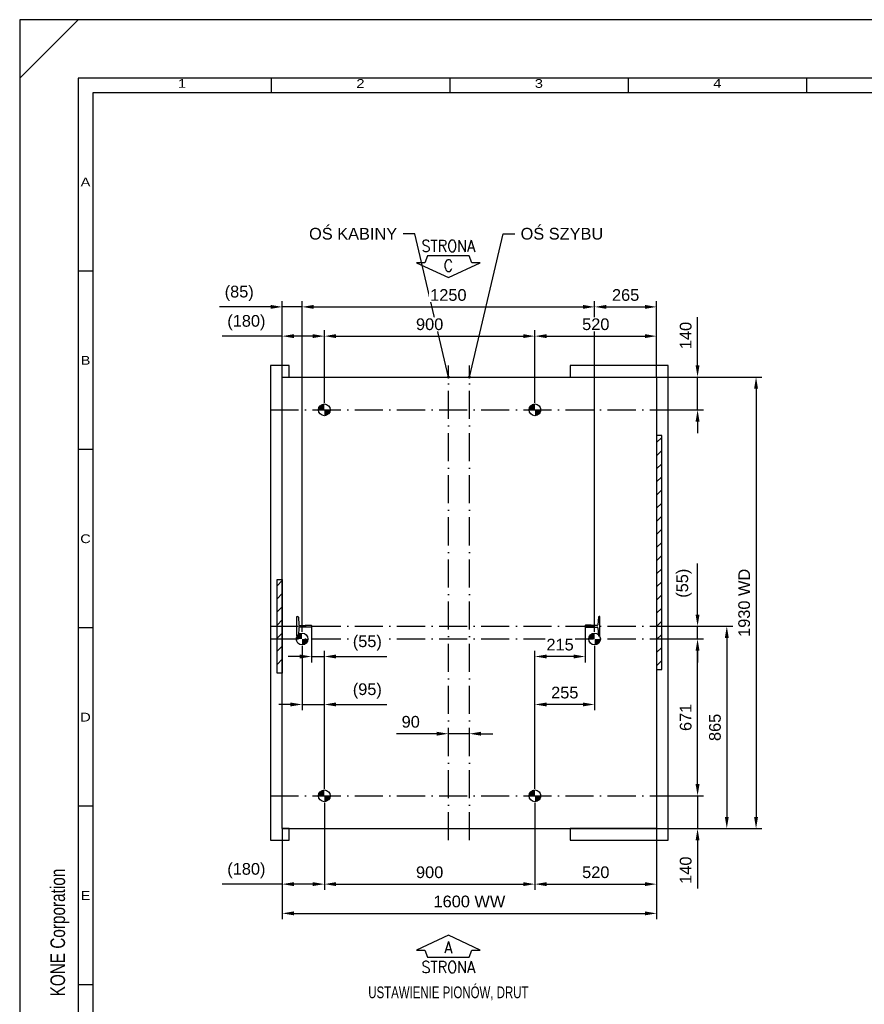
# Model space of a CAD drawing. Header units: millimetres. Extents: x 0 to 16885, y 0 to 7425.
# Tile 2 of 7: x 0 to 3609, y 3216 to 7425. Entities that reach past the tile are written whole.
import ezdxf
from ezdxf.enums import TextEntityAlignment as Align

# ---------------------------------------------------------------- set-up
doc = ezdxf.new("R2010")
doc.units = ezdxf.units.MM
doc.header["$LTSCALE"] = 10
doc.header["$PDSIZE"] = -3
doc.linetypes.add('ACAD_ISO10W100', pattern=[18, 12, -3, 0, -3])
for name, color, linetype in [('CONT_25', 1, 'Continuous'), ('CONT_35', 2, 'Continuous'), ('CONT_50', 5, 'Continuous'), ('CONT_70', 4, 'Continuous'), ('DASHD_25', 1, 'ACAD_ISO10W100'), ('DIM_35', 7, 'Continuous'), ('Guiderails', 30, 'Continuous'), ('HATCH_35', 2, 'Continuous'), ('SHEET', 1, 'Continuous'), ('TEXT_35', 2, 'Continuous')]:
    doc.layers.add(name, color=color, linetype=linetype)
doc.styles.add('Arial', font='arial.ttf')
doc.styles.add('ROMANS', font='romans.shx', dxfattribs={"width": 0.9})
doc.styles.get("Standard").update_dxf_attribs({"font": 'arial.ttf'})
doc.styles.add('Text0.7_Arial', font='arial.ttf', dxfattribs={"width": 0.7})
doc.dimstyles.new('KONE_mm', dxfattribs={"dimscale": 25, "dimtxt": 2, "dimasz": 2, "dimexe": 1, "dimexo": 0, "dimgap": 1, "dimtad": 1, "dimdec": 0, "dimrnd": 0.01, "dimzin": 0, "dimdsep": 46, "dimtxsty": 'Arial', "dimsah": 1, "dimcen": 0, "dimclrd": 256, "dimclre": 256, "dimclrt": 256, "dimadec": 1, "dimazin": 2, "dimtfac": 1, "dimtdec": 0, "dimtmove": 0, "dimatfit": 3, "dimfxl": 1, "dimtolj": 1, "dimtzin": 0, "dimarcsym": 0})

# ---------------------------------------------------------------- blocks, each defined once
blk = doc.blocks.new('Border')
at = {"layer": 'CONT_50', "linetype": 'Continuous'}
blk.add_lwpolyline([(410, 10), (410, 287), (10, 287), (10, 10)], close=True, dxfattribs=at)
at = {"layer": 'SHEET', "linetype": 'Continuous'}
for p, q in [((0, 287), (10, 297)), ((43, 287), (43, 284.5)), ((73.5, 287), (73.5, 284.5)), ((104, 287), (104, 284.5)), ((134.5, 287), (134.5, 284.5)), ((410, 284.5), (12.5, 284.5)), ((12.5, 284.5), (12.5, 10)), ((12.5, 254), (10, 254)), ((12.5, 223.5), (10, 223.5)), ((12.5, 193), (10, 193)), ((12.5, 162.5), (10, 162.5)), ((12.5, 132), (10, 132))]:
    blk.add_line(p, q, dxfattribs=at)
blk.add_lwpolyline([(420, 0), (420, 297), (0, 297), (0, 0)], close=True, dxfattribs=at)
at = {"layer": 'SHEET', "width": 1.190476}
for s, p in [('1', (27.75, 286.1)), ('2', (58.25, 286.1)), ('3', (88.75, 286.1)), ('4', (119.25, 286.1)), ('A', (11.25, 269.25)), ('B', (11.25, 238.75)), ('C', (11.25, 208.25)), ('D', (11.25, 177.75)), ('E', (11.25, 147.25))]:
    blk.add_text(s, height=1.5, dxfattribs=at).set_placement(p, align=Align.MIDDLE)
blk = doc.blocks.new('*U748')
at = {"layer": 'Guiderails'}
for p, q in [((-647, 41.2), (-644, 41.2)), ((-647, -41.2), (-647, 41.2)), ((-641, 38.4), (-639, 6.3)), ((-636, 3.5), (-611.4, 3.5)), ((-611.4, 3.5), (-610.4, 4.5)), ((-610.4, 4.5), (-586, 4.5)), ((-586, 4.5), (-585, 3.5)), ((-585, 3.5), (-585, -3.5)), ((586, 4.5), (585, 3.5)), ((585, 3.5), (585, -3.5)), ((610.4, 4.5), (586, 4.5)), ((611.4, 3.5), (610.4, 4.5)), ((636, 3.5), (611.4, 3.5)), ((641, 38.4), (639, 6.3)), ((647, 41.2), (644, 41.2)), ((647, -41.2), (647, 41.2)), ((-644, -41.2), (-647, -41.2)), ((-639, -6.3), (-641, -38.4)), ((-611.4, -3.5), (-636, -3.5)), ((-610.4, -4.5), (-611.4, -3.5)), ((-586, -4.5), (-610.4, -4.5)), ((-585, -3.5), (-586, -4.5)), ((585, -3.5), (586, -4.5)), ((586, -4.5), (610.4, -4.5)), ((610.4, -4.5), (611.4, -3.5)), ((611.4, -3.5), (636, -3.5)), ((639, -6.3), (641, -38.4)), ((644, -41.2), (647, -41.2))]:
    blk.add_line(p, q, dxfattribs=at)
for centre, start, end in [((-644, 38.2), 3.5627, 90), ((-636, 6.5), 183.5627, 270), ((636, 6.5), 270, 356.4373), ((644, 38.2), 90, 176.4373), ((-644, -38.2), 270, 356.4373), ((-636, -6.5), 90, 176.4373), ((636, -6.5), 3.5627, 90), ((644, -38.2), 183.5627, 270)]:
    blk.add_arc(centre, 3, start, end, dxfattribs=at)
blk = doc.blocks.new('CheckDot')
at = {"layer": 'CONT_25'}
h = blk.add_hatch(color=256, dxfattribs=at)
edge = h.paths.add_edge_path()
edge.add_arc((0, 0), 1, -90, 0, ccw=False)
edge.add_line((0, -1), (0, 0))
edge.add_line((0, 0), (-1, 0))
edge.add_arc((0, 0), 1, 90, 180, ccw=False)
edge.add_line((0, 1), (0, 0))
edge.add_line((0, 0), (1, 0))
blk.add_circle((0, 0), 1, dxfattribs=at)
blk = doc.blocks.new('SH_Walls0')
at = {"layer": 'HATCH_35'}
h = blk.add_hatch(dxfattribs=at)
h.set_pattern_fill('ANSI31', color=256, scale=12.5)
h.set_pattern_definition([(45, (0, -865), (-28.0633, 28.0633), [])])
h.paths.add_polyline_path([(-710, -200), (-732, -200), (-732, 200), (-710, 200)])
h.paths.add_polyline_path([(890, -185), (912, -185), (912, 815), (890, 815)])
at = {"layer": 'CONT_70'}
for p, q in [((-710, 1065), (890, 1065)), ((-680, 1065), (520, 1065)), ((-710, -865), (890, -865)), ((-680, -865), (520, -865))]:
    blk.add_line(p, q, dxfattribs=at)
for points in [[(-760, -915), (-680, -915), (-680, -865), (-710, -865), (-710, 1065), (-710, 1065), (-710, 1065), (-680, 1065), (-680, 1115)], [(-680, 1115), (-760, 1115), (-760, -915)], [(520, 1115), (520, 1065), (890, 1065), (890, 1065), (890, 1065), (890, -865), (520, -865), (520, -915), (890, -915), (940, -915), (940, 1115), (520, 1115)]]:
    blk.add_lwpolyline(points, dxfattribs=at)
for points in [[(890, -185), (912, -185), (912, 815), (890, 815)], [(-710, -200), (-732, -200), (-732, 200), (-710, 200)]]:
    blk.add_lwpolyline(points, close=True, dxfattribs=at)
at = {"layer": 'DASHD_25'}
for p, q in [((0, -915), (0, 1115)), ((90, -915), (90, 1115)), ((-760, 0), (940, 0))]:
    blk.add_line(p, q, dxfattribs=at)
blk = doc.blocks.new('SideC_Arrow_A3')
at = {"layer": 'CONT_25'}
blk.add_lwpolyline([(5.43, 2.55), (4.02, 2.55), (3.57, 3.71), (-3.57, 3.71), (-4.02, 2.55), (-5.43, 2.55), (0, 0)], close=True, dxfattribs=at)
at = {"layer": 'CONT_35', "style": 'ROMANS', "width": 0.9}
for tag, p in [('?', (0, 5.43)), ('#', (0, 2.07))]:
    blk.add_attdef(tag, text='', height=2, dxfattribs=at).set_placement(p, align=Align.MIDDLE)
blk = doc.blocks.new('SideA_Arrow_A3')
at = {"layer": 'CONT_25'}
blk.add_lwpolyline([(-5.43, -2.55), (-4.02, -2.55), (-3.57, -3.71), (3.57, -3.71), (4.02, -2.55), (5.43, -2.55), (0, 0)], close=True, dxfattribs=at)
at = {"layer": 'CONT_35', "style": 'ROMANS', "width": 0.9}
for tag, p in [('#', (0, -2.07)), ('?', (0, -5.43))]:
    blk.add_attdef(tag, text='', height=2, dxfattribs=at).set_placement(p, align=Align.MIDDLE)
blk = doc.blocks.new('*D876')
at = {"layer": 'Defpoints', "color": 0, "transparency": 16777216}
for p in [(1831.9, 4372.8), (1831.9, 4372.8), (1921.9, 4372.8)]:
    blk.add_point(p, dxfattribs=at)
at = {"layer": 'DIM_35', "lineweight": -2, "transparency": 16777216}
for p, q in [((1831.9, 4372.8), (1831.9, 4397.8)), ((1921.9, 4372.8), (1921.9, 4397.8)), ((1781.9, 4372.8), (1610.4, 4372.8)), ((1921.9, 4372.8), (1831.9, 4372.8)), ((1971.9, 4372.8), (2021.9, 4372.8))]:
    blk.add_line(p, q, dxfattribs=at)
at = {"layer": 'DIM_35', "transparency": 16777216}
for points in [[(1781.9, 4381.2), (1781.9, 4364.5), (1831.9, 4372.8)], [(1971.9, 4381.2), (1971.9, 4364.5), (1921.9, 4372.8)]]:
    blk.add_solid(points, dxfattribs=at)
at = {"layer": 'DIM_35', "transparency": 16777216, "insert": (1671.1, 4423.4), "char_height": 50, "attachment_point": 5, "style": 'Arial', "bg_fill": 3, "box_fill_scale": 1.1, "bg_fill_color": 256, "bg_fill_true_color": 13158600, "bg_fill_transparency": 0}
blk.add_mtext('\\A1;90', dxfattribs=at)
blk = doc.blocks.new('_DotSmall')
at = {"color": 0, "linetype": 'ByBlock', "const_width": 0.5}
blk.add_lwpolyline([(-0.0625, 0, 1), (0.0625, 0, 1)], format="xyb", close=True, dxfattribs=at)
blk = doc.blocks.new('*D877')
at = {"layer": 'Defpoints', "color": 0, "transparency": 16777216}
for p in [(2456.9, 4747.8), (2201.9, 4497.8), (2201.9, 4137.3)]:
    blk.add_point(p, dxfattribs=at)
at = {"layer": 'DIM_35', "lineweight": -2, "transparency": 16777216}
for p, q in [((2456.9, 4747.8), (2456.9, 4472.8)), ((2201.9, 4137.3), (2201.9, 4522.8)), ((2406.9, 4497.8), (2251.9, 4497.8))]:
    blk.add_line(p, q, dxfattribs=at)
at = {"layer": 'DIM_35', "transparency": 16777216}
for points in [[(2251.9, 4506.2), (2251.9, 4489.5), (2201.9, 4497.8)], [(2406.9, 4506.2), (2406.9, 4489.5), (2456.9, 4497.8)]]:
    blk.add_solid(points, dxfattribs=at)
at = {"layer": 'DIM_35', "transparency": 16777216, "insert": (2329.4, 4548.4), "char_height": 50, "attachment_point": 5, "style": 'Arial', "bg_fill": 3, "box_fill_scale": 1.1, "bg_fill_color": 256, "bg_fill_true_color": 13158600, "bg_fill_transparency": 0}
blk.add_mtext('\\A1;255', dxfattribs=at)
blk = doc.blocks.new('*D878')
at = {"layer": 'Defpoints', "color": 0, "transparency": 16777216}
for p in [(1206.9, 4747.8), (1301.9, 4497.8), (1301.9, 4137.3)]:
    blk.add_point(p, dxfattribs=at)
at = {"layer": 'DIM_35', "lineweight": -2, "transparency": 16777216}
for p, q in [((1206.9, 4747.8), (1206.9, 4472.8)), ((1301.9, 4137.3), (1301.9, 4522.8)), ((1156.9, 4497.8), (1106.9, 4497.8)), ((1206.9, 4497.8), (1301.9, 4497.8)), ((1351.9, 4497.8), (1569.3, 4497.8))]:
    blk.add_line(p, q, dxfattribs=at)
at = {"layer": 'DIM_35', "transparency": 16777216}
for points in [[(1156.9, 4506.2), (1156.9, 4489.5), (1206.9, 4497.8)], [(1351.9, 4506.2), (1351.9, 4489.5), (1301.9, 4497.8)]]:
    blk.add_solid(points, dxfattribs=at)
at = {"layer": 'DIM_35', "transparency": 16777216, "insert": (1485.6, 4555.6), "char_height": 50, "attachment_point": 5, "style": 'Arial', "bg_fill": 3, "box_fill_scale": 1.1, "bg_fill_color": 256, "bg_fill_true_color": 13158600, "bg_fill_transparency": 0}
blk.add_mtext('\\A1;(95)', dxfattribs=at)
blk = doc.blocks.new('*D879')
at = {"layer": 'Defpoints', "color": 0, "transparency": 16777216}
for p in [(2416.9, 4827.8), (2201.9, 4702.8), (2201.9, 4137.3)]:
    blk.add_point(p, dxfattribs=at)
at = {"layer": 'DIM_35', "lineweight": -2, "transparency": 16777216}
for p, q in [((2416.9, 4827.8), (2416.9, 4677.8)), ((2201.9, 4137.3), (2201.9, 4727.8)), ((2366.9, 4702.8), (2251.9, 4702.8))]:
    blk.add_line(p, q, dxfattribs=at)
at = {"layer": 'DIM_35', "transparency": 16777216}
for points in [[(2251.9, 4711.2), (2251.9, 4694.5), (2201.9, 4702.8)], [(2366.9, 4711.2), (2366.9, 4694.5), (2416.9, 4702.8)]]:
    blk.add_solid(points, dxfattribs=at)
at = {"layer": 'DIM_35', "transparency": 16777216, "insert": (2309.4, 4753.4), "char_height": 50, "attachment_point": 5, "style": 'Arial', "bg_fill": 3, "box_fill_scale": 1.1, "bg_fill_color": 256, "bg_fill_true_color": 13158600, "bg_fill_transparency": 0}
blk.add_mtext('\\A1;215', dxfattribs=at)
blk = doc.blocks.new('*D880')
at = {"layer": 'Defpoints', "color": 0, "transparency": 16777216}
for p in [(1246.9, 4827.8), (1301.9, 4702.8), (1301.9, 4137.3)]:
    blk.add_point(p, dxfattribs=at)
at = {"layer": 'DIM_35', "lineweight": -2, "transparency": 16777216}
for p, q in [((1246.9, 4827.8), (1246.9, 4677.8)), ((1301.9, 4137.3), (1301.9, 4727.8)), ((1196.9, 4702.8), (1146.9, 4702.8)), ((1246.9, 4702.8), (1301.9, 4702.8)), ((1351.9, 4702.8), (1569.3, 4702.8))]:
    blk.add_line(p, q, dxfattribs=at)
at = {"layer": 'DIM_35', "transparency": 16777216}
for points in [[(1196.9, 4711.2), (1196.9, 4694.5), (1246.9, 4702.8)], [(1351.9, 4711.2), (1351.9, 4694.5), (1301.9, 4702.8)]]:
    blk.add_solid(points, dxfattribs=at)
at = {"layer": 'DIM_35', "transparency": 16777216, "insert": (1485.6, 4760.6), "char_height": 50, "attachment_point": 5, "style": 'Arial', "bg_fill": 3, "box_fill_scale": 1.1, "bg_fill_color": 256, "bg_fill_true_color": 13158600, "bg_fill_transparency": 0}
blk.add_mtext('\\A1;(55)', dxfattribs=at)
blk = doc.blocks.new('*D881')
at = {"layer": 'Defpoints', "color": 0, "transparency": 16777216}
for p in [(2721.9, 5897.3), (2721.9, 3967.3), (3146.9, 3967.3)]:
    blk.add_point(p, dxfattribs=at)
at = {"layer": 'DIM_35', "lineweight": -2, "transparency": 16777216}
for p, q in [((2721.9, 5897.3), (3171.9, 5897.3)), ((3146.9, 5847.3), (3146.9, 4017.3)), ((2721.9, 3967.3), (3171.9, 3967.3))]:
    blk.add_line(p, q, dxfattribs=at)
at = {"layer": 'DIM_35', "transparency": 16777216}
for points in [[(3138.5, 5847.3), (3155.2, 5847.3), (3146.9, 5897.3)], [(3138.5, 4017.3), (3155.2, 4017.3), (3146.9, 3967.3)]]:
    blk.add_solid(points, dxfattribs=at)
at = {"layer": 'DIM_35', "transparency": 16777216, "insert": (3096.3, 4932.3), "char_height": 50, "attachment_point": 5, "rotation": 90, "style": 'Arial', "bg_fill": 3, "box_fill_scale": 1.1, "bg_fill_color": 256, "bg_fill_true_color": 13158600, "bg_fill_transparency": 0}
blk.add_mtext('\\A1;1930 WD', dxfattribs=at)
blk = doc.blocks.new('*D882')
at = {"layer": 'Defpoints', "color": 0, "transparency": 16777216}
for p in [(2771.9, 4832.3), (2721.9, 3967.3), (3021.9, 3967.3)]:
    blk.add_point(p, dxfattribs=at)
at = {"layer": 'DIM_35', "lineweight": -2, "transparency": 16777216}
for p, q in [((2771.9, 4832.3), (3046.9, 4832.3)), ((3021.9, 4782.3), (3021.9, 4017.3)), ((2721.9, 3967.3), (3046.9, 3967.3))]:
    blk.add_line(p, q, dxfattribs=at)
at = {"layer": 'DIM_35', "transparency": 16777216}
for points in [[(3013.5, 4782.3), (3030.2, 4782.3), (3021.9, 4832.3)], [(3013.5, 4017.3), (3030.2, 4017.3), (3021.9, 3967.3)]]:
    blk.add_solid(points, dxfattribs=at)
at = {"layer": 'DIM_35', "transparency": 16777216, "insert": (2971.3, 4399.8), "char_height": 50, "attachment_point": 5, "rotation": 90, "style": 'Arial', "bg_fill": 3, "box_fill_scale": 1.1, "bg_fill_color": 256, "bg_fill_true_color": 13158600, "bg_fill_transparency": 0}
blk.add_mtext('\\A1;865', dxfattribs=at)
blk = doc.blocks.new('*D883')
at = {"layer": 'Defpoints', "color": 0, "transparency": 16777216}
for p in [(2771.9, 4832.3), (2896.9, 4832.3), (2771.9, 4777.8)]:
    blk.add_point(p, dxfattribs=at)
at = {"layer": 'DIM_35', "lineweight": -2, "transparency": 16777216}
for p, q in [((2896.9, 4882.3), (2896.9, 5099.8)), ((2771.9, 4832.3), (2921.9, 4832.3)), ((2896.9, 4777.8), (2896.9, 4832.3)), ((2771.9, 4777.8), (2921.9, 4777.8)), ((2896.9, 4727.8), (2896.9, 4677.8))]:
    blk.add_line(p, q, dxfattribs=at)
at = {"layer": 'DIM_35', "transparency": 16777216}
for points in [[(2888.5, 4882.3), (2905.2, 4882.3), (2896.9, 4832.3)], [(2888.5, 4727.8), (2905.2, 4727.8), (2896.9, 4777.8)]]:
    blk.add_solid(points, dxfattribs=at)
at = {"layer": 'DIM_35', "transparency": 16777216, "insert": (2839.1, 5016.1), "char_height": 50, "attachment_point": 5, "rotation": 90, "style": 'Arial', "bg_fill": 3, "box_fill_scale": 1.1, "bg_fill_color": 256, "bg_fill_true_color": 13158600, "bg_fill_transparency": 0}
blk.add_mtext('\\A1;(55)', dxfattribs=at)
blk = doc.blocks.new('*D884')
at = {"layer": 'Defpoints', "color": 0, "transparency": 16777216}
for p in [(2771.9, 4777.8), (2896.9, 4777.8), (2771.9, 4107.3)]:
    blk.add_point(p, dxfattribs=at)
at = {"layer": 'DIM_35', "lineweight": -2, "transparency": 16777216}
for p, q in [((2771.9, 4777.8), (2921.9, 4777.8)), ((2896.9, 4157.3), (2896.9, 4727.8)), ((2771.9, 4107.3), (2921.9, 4107.3))]:
    blk.add_line(p, q, dxfattribs=at)
at = {"layer": 'DIM_35', "transparency": 16777216}
for points in [[(2888.5, 4727.8), (2905.2, 4727.8), (2896.9, 4777.8)], [(2888.5, 4157.3), (2905.2, 4157.3), (2896.9, 4107.3)]]:
    blk.add_solid(points, dxfattribs=at)
at = {"layer": 'DIM_35', "transparency": 16777216, "insert": (2846.3, 4442.6), "char_height": 50, "attachment_point": 5, "rotation": 90, "style": 'Arial', "bg_fill": 3, "box_fill_scale": 1.1, "bg_fill_color": 256, "bg_fill_true_color": 13158600, "bg_fill_transparency": 0}
blk.add_mtext('\\A1;671', dxfattribs=at)
blk = doc.blocks.new('*D885')
at = {"layer": 'Defpoints', "color": 0, "transparency": 16777216}
for p in [(2721.9, 5897.3), (2896.9, 5897.3), (2771.9, 5757.3)]:
    blk.add_point(p, dxfattribs=at)
at = {"layer": 'DIM_35', "lineweight": -2, "transparency": 16777216}
for p, q in [((2896.9, 5947.3), (2896.9, 6152.9)), ((2721.9, 5897.3), (2921.9, 5897.3)), ((2896.9, 5757.3), (2896.9, 5897.3)), ((2771.9, 5757.3), (2921.9, 5757.3)), ((2896.9, 5707.3), (2896.9, 5657.3))]:
    blk.add_line(p, q, dxfattribs=at)
at = {"layer": 'DIM_35', "transparency": 16777216}
for points in [[(2888.5, 5947.3), (2905.2, 5947.3), (2896.9, 5897.3)], [(2888.5, 5707.3), (2905.2, 5707.3), (2896.9, 5757.3)]]:
    blk.add_solid(points, dxfattribs=at)
at = {"layer": 'DIM_35', "transparency": 16777216, "insert": (2846.3, 6075.1), "char_height": 50, "attachment_point": 5, "rotation": 90, "style": 'Arial', "bg_fill": 3, "box_fill_scale": 1.1, "bg_fill_color": 256, "bg_fill_true_color": 13158600, "bg_fill_transparency": 0}
blk.add_mtext('\\A1;140', dxfattribs=at)
blk = doc.blocks.new('*D886')
at = {"layer": 'Defpoints', "color": 0, "transparency": 16777216}
for p in [(2771.9, 4107.3), (2721.9, 3967.3), (2896.9, 3967.3)]:
    blk.add_point(p, dxfattribs=at)
at = {"layer": 'DIM_35', "lineweight": -2, "transparency": 16777216}
for p, q in [((2896.9, 4157.3), (2896.9, 4207.3)), ((2771.9, 4107.3), (2921.9, 4107.3)), ((2896.9, 4107.3), (2896.9, 3967.3)), ((2721.9, 3967.3), (2921.9, 3967.3)), ((2896.9, 3917.3), (2896.9, 3711.7))]:
    blk.add_line(p, q, dxfattribs=at)
at = {"layer": 'DIM_35', "transparency": 16777216}
for points in [[(2888.5, 4157.3), (2905.2, 4157.3), (2896.9, 4107.3)], [(2888.5, 3917.3), (2905.2, 3917.3), (2896.9, 3967.3)]]:
    blk.add_solid(points, dxfattribs=at)
at = {"layer": 'DIM_35', "transparency": 16777216, "insert": (2846.3, 3789.5), "char_height": 50, "attachment_point": 5, "rotation": 90, "style": 'Arial', "bg_fill": 3, "box_fill_scale": 1.1, "bg_fill_color": 256, "bg_fill_true_color": 13158600, "bg_fill_transparency": 0}
blk.add_mtext('\\A1;140', dxfattribs=at)
blk = doc.blocks.new('*D887')
at = {"layer": 'Defpoints', "color": 0, "transparency": 16777216}
for p in [(1121.9, 3967.3), (2721.9, 3967.3), (2721.9, 3604.8)]:
    blk.add_point(p, dxfattribs=at)
at = {"layer": 'DIM_35', "lineweight": -2, "transparency": 16777216}
for p, q in [((1121.9, 3967.3), (1121.9, 3579.8)), ((2721.9, 3967.3), (2721.9, 3579.8)), ((1171.9, 3604.8), (2671.9, 3604.8))]:
    blk.add_line(p, q, dxfattribs=at)
at = {"layer": 'DIM_35', "transparency": 16777216}
for points in [[(1171.9, 3613.2), (1171.9, 3596.5), (1121.9, 3604.8)], [(2671.9, 3613.2), (2671.9, 3596.5), (2721.9, 3604.8)]]:
    blk.add_solid(points, dxfattribs=at)
at = {"layer": 'DIM_35', "transparency": 16777216, "insert": (1921.9, 3655.4), "char_height": 50, "attachment_point": 5, "style": 'Arial', "bg_fill": 3, "box_fill_scale": 1.1, "bg_fill_color": 256, "bg_fill_true_color": 13158600, "bg_fill_transparency": 0}
blk.add_mtext('\\A1;1600 WW', dxfattribs=at)
blk = doc.blocks.new('*D888')
at = {"layer": 'Defpoints', "color": 0, "transparency": 16777216}
for p in [(2201.9, 4077.3), (2721.9, 3967.3), (2721.9, 3729.8)]:
    blk.add_point(p, dxfattribs=at)
at = {"layer": 'DIM_35', "lineweight": -2, "transparency": 16777216}
for p, q in [((2201.9, 4077.3), (2201.9, 3704.8)), ((2721.9, 3967.3), (2721.9, 3704.8)), ((2251.9, 3729.8), (2671.9, 3729.8))]:
    blk.add_line(p, q, dxfattribs=at)
at = {"layer": 'DIM_35', "transparency": 16777216}
for points in [[(2251.9, 3738.2), (2251.9, 3721.5), (2201.9, 3729.8)], [(2671.9, 3738.2), (2671.9, 3721.5), (2721.9, 3729.8)]]:
    blk.add_solid(points, dxfattribs=at)
at = {"layer": 'DIM_35', "transparency": 16777216, "insert": (2461.9, 3780.4), "char_height": 50, "attachment_point": 5, "style": 'Arial', "bg_fill": 3, "box_fill_scale": 1.1, "bg_fill_color": 256, "bg_fill_true_color": 13158600, "bg_fill_transparency": 0}
blk.add_mtext('\\A1;520', dxfattribs=at)
blk = doc.blocks.new('*D889')
at = {"layer": 'Defpoints', "color": 0, "transparency": 16777216}
for p in [(1301.9, 4077.3), (2201.9, 4077.3), (2201.9, 3729.8)]:
    blk.add_point(p, dxfattribs=at)
at = {"layer": 'DIM_35', "lineweight": -2, "transparency": 16777216}
for p, q in [((1301.9, 4077.3), (1301.9, 3704.8)), ((2201.9, 4077.3), (2201.9, 3704.8)), ((1351.9, 3729.8), (2151.9, 3729.8))]:
    blk.add_line(p, q, dxfattribs=at)
at = {"layer": 'DIM_35', "transparency": 16777216}
for points in [[(1351.9, 3738.2), (1351.9, 3721.5), (1301.9, 3729.8)], [(2151.9, 3738.2), (2151.9, 3721.5), (2201.9, 3729.8)]]:
    blk.add_solid(points, dxfattribs=at)
at = {"layer": 'DIM_35', "transparency": 16777216, "insert": (1751.9, 3780.4), "char_height": 50, "attachment_point": 5, "style": 'Arial', "bg_fill": 3, "box_fill_scale": 1.1, "bg_fill_color": 256, "bg_fill_true_color": 13158600, "bg_fill_transparency": 0}
blk.add_mtext('\\A1;900', dxfattribs=at)
blk = doc.blocks.new('*D890')
at = {"layer": 'Defpoints', "color": 0, "transparency": 16777216}
for p in [(1301.9, 4077.3), (1121.9, 3967.3), (1121.9, 3729.8)]:
    blk.add_point(p, dxfattribs=at)
at = {"layer": 'DIM_35', "lineweight": -2, "transparency": 16777216}
for p, q in [((1301.9, 4077.3), (1301.9, 3704.8)), ((1121.9, 3967.3), (1121.9, 3704.8)), ((1121.9, 3729.8), (865.6, 3729.8)), ((1251.9, 3729.8), (1171.9, 3729.8))]:
    blk.add_line(p, q, dxfattribs=at)
at = {"layer": 'DIM_35', "transparency": 16777216}
for points in [[(1171.9, 3738.2), (1171.9, 3721.5), (1121.9, 3729.8)], [(1251.9, 3738.2), (1251.9, 3721.5), (1301.9, 3729.8)]]:
    blk.add_solid(points, dxfattribs=at)
at = {"layer": 'DIM_35', "transparency": 16777216, "insert": (968.7, 3787.6), "char_height": 50, "attachment_point": 5, "style": 'Arial', "bg_fill": 3, "box_fill_scale": 1.1, "bg_fill_color": 256, "bg_fill_true_color": 13158600, "bg_fill_transparency": 0}
blk.add_mtext('\\A1;(180)', dxfattribs=at)
blk = doc.blocks.new('*D891')
at = {"layer": 'Defpoints', "color": 0, "transparency": 16777216}
for p in [(2721.9, 6197.3), (2721.9, 5897.3), (2456.9, 4807.8)]:
    blk.add_point(p, dxfattribs=at)
at = {"layer": 'DIM_35', "lineweight": -2, "transparency": 16777216}
for p, q in [((2456.9, 4807.8), (2456.9, 6222.3)), ((2506.9, 6197.3), (2671.9, 6197.3)), ((2721.9, 5897.3), (2721.9, 6222.3))]:
    blk.add_line(p, q, dxfattribs=at)
at = {"layer": 'DIM_35', "transparency": 16777216}
for points in [[(2506.9, 6205.7), (2506.9, 6189), (2456.9, 6197.3)], [(2671.9, 6205.7), (2671.9, 6189), (2721.9, 6197.3)]]:
    blk.add_solid(points, dxfattribs=at)
at = {"layer": 'DIM_35', "transparency": 16777216, "insert": (2589.4, 6247.9), "char_height": 50, "attachment_point": 5, "style": 'Arial', "bg_fill": 3, "box_fill_scale": 1.1, "bg_fill_color": 256, "bg_fill_true_color": 13158600, "bg_fill_transparency": 0}
blk.add_mtext('\\A1;265', dxfattribs=at)
blk = doc.blocks.new('*D892')
at = {"layer": 'Defpoints', "color": 0, "transparency": 16777216}
for p in [(2456.9, 6197.3), (1206.9, 4807.8), (2456.9, 4807.8)]:
    blk.add_point(p, dxfattribs=at)
at = {"layer": 'DIM_35', "lineweight": -2, "transparency": 16777216}
for p, q in [((1206.9, 4807.8), (1206.9, 6222.3)), ((1256.9, 6197.3), (2406.9, 6197.3)), ((2456.9, 4807.8), (2456.9, 6222.3))]:
    blk.add_line(p, q, dxfattribs=at)
at = {"layer": 'DIM_35', "transparency": 16777216}
for points in [[(1256.9, 6205.7), (1256.9, 6189), (1206.9, 6197.3)], [(2406.9, 6205.7), (2406.9, 6189), (2456.9, 6197.3)]]:
    blk.add_solid(points, dxfattribs=at)
at = {"layer": 'DIM_35', "transparency": 16777216, "insert": (1831.9, 6247.9), "char_height": 50, "attachment_point": 5, "style": 'Arial', "bg_fill": 3, "box_fill_scale": 1.1, "bg_fill_color": 256, "bg_fill_true_color": 13158600, "bg_fill_transparency": 0}
blk.add_mtext('\\A1;1250', dxfattribs=at)
blk = doc.blocks.new('*D893')
at = {"layer": 'Defpoints', "color": 0, "transparency": 16777216}
for p in [(1121.9, 6197.3), (1121.9, 5897.3), (1206.9, 4807.8)]:
    blk.add_point(p, dxfattribs=at)
at = {"layer": 'DIM_35', "lineweight": -2, "transparency": 16777216}
for p, q in [((1071.9, 6197.3), (854.4, 6197.3)), ((1121.9, 5897.3), (1121.9, 6222.3)), ((1206.9, 6197.3), (1121.9, 6197.3)), ((1206.9, 4807.8), (1206.9, 6222.3)), ((1256.9, 6197.3), (1306.9, 6197.3))]:
    blk.add_line(p, q, dxfattribs=at)
at = {"layer": 'DIM_35', "transparency": 16777216}
for points in [[(1071.9, 6205.7), (1071.9, 6189), (1121.9, 6197.3)], [(1256.9, 6205.7), (1256.9, 6189), (1206.9, 6197.3)]]:
    blk.add_solid(points, dxfattribs=at)
at = {"layer": 'DIM_35', "transparency": 16777216, "insert": (938.1, 6255.1), "char_height": 50, "attachment_point": 5, "style": 'Arial', "bg_fill": 3, "box_fill_scale": 1.1, "bg_fill_color": 256, "bg_fill_true_color": 13158600, "bg_fill_transparency": 0}
blk.add_mtext('\\A1;(85)', dxfattribs=at)
blk = doc.blocks.new('*D894')
at = {"layer": 'Defpoints', "color": 0, "transparency": 16777216}
for p in [(2721.9, 6072.3), (2721.9, 5897.3), (2201.9, 5787.3)]:
    blk.add_point(p, dxfattribs=at)
at = {"layer": 'DIM_35', "lineweight": -2, "transparency": 16777216}
for p, q in [((2201.9, 5787.3), (2201.9, 6097.3)), ((2251.9, 6072.3), (2671.9, 6072.3)), ((2721.9, 5897.3), (2721.9, 6097.3))]:
    blk.add_line(p, q, dxfattribs=at)
at = {"layer": 'DIM_35', "transparency": 16777216}
for points in [[(2251.9, 6080.7), (2251.9, 6064), (2201.9, 6072.3)], [(2671.9, 6080.7), (2671.9, 6064), (2721.9, 6072.3)]]:
    blk.add_solid(points, dxfattribs=at)
at = {"layer": 'DIM_35', "transparency": 16777216, "insert": (2461.9, 6122.9), "char_height": 50, "attachment_point": 5, "style": 'Arial', "bg_fill": 3, "box_fill_scale": 1.1, "bg_fill_color": 256, "bg_fill_true_color": 13158600, "bg_fill_transparency": 0}
blk.add_mtext('\\A1;520', dxfattribs=at)
blk = doc.blocks.new('*D895')
at = {"layer": 'Defpoints', "color": 0, "transparency": 16777216}
for p in [(2201.9, 6072.3), (1301.9, 5787.3), (2201.9, 5787.3)]:
    blk.add_point(p, dxfattribs=at)
at = {"layer": 'DIM_35', "lineweight": -2, "transparency": 16777216}
for p, q in [((1301.9, 5787.3), (1301.9, 6097.3)), ((1351.9, 6072.3), (2151.9, 6072.3)), ((2201.9, 5787.3), (2201.9, 6097.3))]:
    blk.add_line(p, q, dxfattribs=at)
at = {"layer": 'DIM_35', "transparency": 16777216}
for points in [[(1351.9, 6080.7), (1351.9, 6064), (1301.9, 6072.3)], [(2151.9, 6080.7), (2151.9, 6064), (2201.9, 6072.3)]]:
    blk.add_solid(points, dxfattribs=at)
at = {"layer": 'DIM_35', "transparency": 16777216, "insert": (1751.9, 6122.9), "char_height": 50, "attachment_point": 5, "style": 'Arial', "bg_fill": 3, "box_fill_scale": 1.1, "bg_fill_color": 256, "bg_fill_true_color": 13158600, "bg_fill_transparency": 0}
blk.add_mtext('\\A1;900', dxfattribs=at)
blk = doc.blocks.new('*D896')
at = {"layer": 'Defpoints', "color": 0, "transparency": 16777216}
for p in [(1121.9, 6072.3), (1121.9, 5897.3), (1301.9, 5787.3)]:
    blk.add_point(p, dxfattribs=at)
at = {"layer": 'DIM_35', "lineweight": -2, "transparency": 16777216}
for p, q in [((1121.9, 6072.3), (865.6, 6072.3)), ((1121.9, 5897.3), (1121.9, 6097.3)), ((1251.9, 6072.3), (1171.9, 6072.3)), ((1301.9, 5787.3), (1301.9, 6097.3))]:
    blk.add_line(p, q, dxfattribs=at)
at = {"layer": 'DIM_35', "transparency": 16777216}
for points in [[(1171.9, 6080.7), (1171.9, 6064), (1121.9, 6072.3)], [(1251.9, 6080.7), (1251.9, 6064), (1301.9, 6072.3)]]:
    blk.add_solid(points, dxfattribs=at)
at = {"layer": 'DIM_35', "transparency": 16777216, "insert": (968.7, 6130.1), "char_height": 50, "attachment_point": 5, "style": 'Arial', "bg_fill": 3, "box_fill_scale": 1.1, "bg_fill_color": 256, "bg_fill_true_color": 13158600, "bg_fill_transparency": 0}
blk.add_mtext('\\A1;(180)', dxfattribs=at)
blk = doc.blocks.new('T-0008158422_WireGuidesPlan_0')
at = {"layer": 'DASHD_25'}
for points in [[(-760, 1790), (940, 1790)], [(-760, 810.5), (940, 810.5)], [(-760, 140), (940, 140)]]:
    blk.add_lwpolyline(points, dxfattribs=at)
at = {"xscale": 25, "yscale": 25, "zscale": 25}
for p in [(-530, 1790), (370, 1790), (-625, 810.5), (625, 810.5), (-530, 140), (370, 140)]:
    blk.add_blockref('CheckDot', p, dxfattribs=at)
blk.add_blockref('*U748', (0, 865))
at = {"layer": 'TEXT_35', "char_height": 50, "style": 'Arial'}
for s, insert, attachment_point in [('\\A1;OŚ KABINY', (-218.75, 2542.5), 6), ('\\A1;OŚ SZYBU', (308.75, 2542.5), 4)]:
    blk.add_mtext(s, dxfattribs=dict(at, insert=insert, attachment_point=attachment_point))
at = {"layer": 'TEXT_35', "annotation_type": 0, "has_hookline": 1}
for points, hookline_direction, text_width in [([(0, 1930), (-143.75, 2542.5), (-193.75, 2542.5)], 1, 372.61), ([(90, 1930), (233.75, 2542.5), (283.75, 2542.5)], 0, 344.2)]:
    blk.add_leader(points, dimstyle='KONE_mm', override={"dimtad": 0, "dimldrblk": 'DotSmall'}, dxfattribs=dict(at, hookline_direction=hookline_direction, text_width=text_width))

msp = doc.modelspace()

# ---------------------------------------------------------------- block references
for name, p in [('T-0008158422_WireGuidesPlan_0', (1831.9, 3967.3)), ('SH_Walls0', (1831.9, 4832.3))]:
    msp.add_blockref(name, p)
at = {"xscale": 25, "yscale": 25, "zscale": 25}
for name, p, values in [('SideC_Arrow_A3', (1831.9, 6322.3), {'?': 'STRONA', '#': 'C'}), ('SideA_Arrow_A3', (1831.9, 3511.1), {'?': 'STRONA', '#': 'A'})]:
    msp.add_blockref(name, p, dxfattribs=at).add_auto_attribs(values)
at = {"layer": 'SHEET', "xscale": 25, "yscale": 25, "zscale": 25}
msp.add_blockref('Border', (0, 0), dxfattribs=at)

# ---------------------------------------------------------------- texts
at = {"layer": 'SHEET', "linetype": 'Continuous', "style": 'Text0.7_Arial', "width": 0.75}
msp.add_text('KONE Corporation', height=62.5, rotation=90, dxfattribs=at).set_placement((162.5, 3250), align=Align.MIDDLE_LEFT)
at = {"layer": 'TEXT_35', "style": 'Text0.7_Arial', "width": 0.7}
msp.add_text('USTAWIENIE PIONÓW, DRUT', height=50, dxfattribs=at).set_placement((1831.9, 3267.3), align=Align.MIDDLE_CENTER)

# ---------------------------------------------------------------- next in the draw order: dimensions: what is measured, and where the dimension line sits
at = {"layer": 'DIM_35'}
dim = msp.add_linear_dim(base=(3146.9, 3967.3), p1=(2721.9, 5897.3), p2=(2721.9, 3967.3), angle=90, text='<> WD', dimstyle='KONE_mm', override={"dimldrblk": 'DotSmall', "dimtfill": 1}, dxfattribs=at)
dim.commit()
dim.dimension.update_dxf_attribs({"geometry": '*D881', "text_midpoint": (3096.3, 4932.3)})
dim = msp.add_linear_dim(base=(1301.9, 4497.8), p1=(1206.9, 4747.8), p2=(1301.9, 4137.3), text='(<>)', dimstyle='KONE_mm', override={"dimldrblk": 'DotSmall', "dimtfill": 1}, dxfattribs=at)
dim.commit()
dim.dimension.update_dxf_attribs({"geometry": '*D878', "text_midpoint": (1485.6, 4555.6)})
for base, p1, p2, picture, middle in [((2201.9, 4497.8), (2456.9, 4747.8), (2201.9, 4137.3), '*D877', (2329.4, 4548.4)), ((1831.9, 4372.8), (1921.9, 4372.8), (1831.9, 4372.8), '*D876', (1671.1, 4423.4))]:
    dim = msp.add_linear_dim(base=base, p1=p1, p2=p2, dimstyle='KONE_mm', override={"dimldrblk": 'DotSmall', "dimtfill": 1}, dxfattribs=at)
    dim.commit()
    dim.dimension.update_dxf_attribs({"geometry": picture, "text_midpoint": middle})

# ---------------------------------------------------------------- next in the draw order: dimensions: what is measured, and where the dimension line sits
for base, p1, p2, picture, middle in [((2896.9, 5897.3), (2771.9, 5757.3), (2721.9, 5897.3), '*D885', (2846.3, 6075.1)), ((3021.9, 3967.3), (2771.9, 4832.3), (2721.9, 3967.3), '*D882', (2971.3, 4399.8))]:
    dim = msp.add_linear_dim(base=base, p1=p1, p2=p2, angle=90, dimstyle='KONE_mm', override={"dimldrblk": 'DotSmall', "dimtfill": 1}, dxfattribs=at)
    dim.commit()
    dim.dimension.update_dxf_attribs({"geometry": picture, "text_midpoint": middle})
dim = msp.add_linear_dim(base=(1301.9, 4702.8), p1=(1246.9, 4827.8), p2=(1301.9, 4137.3), text='(<>)', dimstyle='KONE_mm', override={"dimldrblk": 'DotSmall', "dimtfill": 1}, dxfattribs=at)
dim.commit()
dim.dimension.update_dxf_attribs({"geometry": '*D880', "text_midpoint": (1485.6, 4760.6)})
dim = msp.add_linear_dim(base=(2201.9, 4702.8), p1=(2416.9, 4827.8), p2=(2201.9, 4137.3), dimstyle='KONE_mm', override={"dimldrblk": 'DotSmall', "dimtfill": 1}, dxfattribs=at)
dim.commit()
dim.dimension.update_dxf_attribs({"geometry": '*D879', "text_midpoint": (2309.4, 4753.4)})

# ---------------------------------------------------------------- next in the draw order: dimensions: what is measured, and where the dimension line sits
dim = msp.add_linear_dim(base=(2721.9, 6197.3), p1=(2456.9, 4807.8), p2=(2721.9, 5897.3), dimstyle='KONE_mm', override={"dimldrblk": 'DotSmall', "dimtfill": 1}, dxfattribs=at)
dim.commit()
dim.dimension.update_dxf_attribs({"geometry": '*D891', "text_midpoint": (2589.4, 6247.9)})
dim = msp.add_linear_dim(base=(2896.875, 4832.3383736), p1=(2771.875, 4777.8383736), p2=(2771.875, 4832.3383736), angle=90, text='(<>)', dimstyle='KONE_mm', override={"dimldrblk": 'DotSmall', "dimtfill": 1}, dxfattribs=at)
dim.commit()
dim.dimension.update_dxf_attribs({"geometry": '*D883', "text_midpoint": (2839.0987381, 5016.0696151)})

# ---------------------------------------------------------------- next in the draw order: dimensions: what is measured, and where the dimension line sits
dim = msp.add_linear_dim(base=(2456.9, 6197.3), p1=(1206.9, 4807.8), p2=(2456.9, 4807.8), dimstyle='KONE_mm', override={"dimldrblk": 'DotSmall', "dimtfill": 1}, dxfattribs=at)
dim.commit()
dim.dimension.update_dxf_attribs({"geometry": '*D892', "text_midpoint": (1831.9, 6247.9)})
dim = msp.add_linear_dim(base=(2896.875, 4777.8383736), p1=(2771.875, 4107.3383736), p2=(2771.875, 4777.8383736), angle=90, dimstyle='KONE_mm', override={"dimldrblk": 'DotSmall', "dimtfill": 1}, dxfattribs=at)
dim.commit()
dim.dimension.update_dxf_attribs({"geometry": '*D884', "text_midpoint": (2846.3463506, 4442.5883736)})

# ---------------------------------------------------------------- next in the draw order: dimensions: what is measured, and where the dimension line sits
dim = msp.add_linear_dim(base=(1121.9, 6197.3), p1=(1206.9, 4807.8), p2=(1121.9, 5897.3), text='(<>)', dimstyle='KONE_mm', override={"dimldrblk": 'DotSmall', "dimtfill": 1}, dxfattribs=at)
dim.commit()
dim.dimension.update_dxf_attribs({"geometry": '*D893', "text_midpoint": (938.1, 6255.1)})
dim = msp.add_linear_dim(base=(2721.9, 6072.3), p1=(2201.9, 5787.3), p2=(2721.9, 5897.3), dimstyle='KONE_mm', override={"dimldrblk": 'DotSmall', "dimtfill": 1}, dxfattribs=at)
dim.commit()
dim.dimension.update_dxf_attribs({"geometry": '*D894', "text_midpoint": (2461.9, 6122.9)})
dim = msp.add_linear_dim(base=(2896.9, 3967.3), p1=(2771.9, 4107.3), p2=(2721.9, 3967.3), angle=90, dimstyle='KONE_mm', override={"dimldrblk": 'DotSmall', "dimtfill": 1}, dxfattribs=at)
dim.commit()
dim.dimension.update_dxf_attribs({"geometry": '*D886', "text_midpoint": (2846.3, 3789.5)})

# ---------------------------------------------------------------- next in the draw order: dimensions: what is measured, and where the dimension line sits
dim = msp.add_linear_dim(base=(2201.9, 6072.3), p1=(1301.9, 5787.3), p2=(2201.9, 5787.3), dimstyle='KONE_mm', override={"dimldrblk": 'DotSmall', "dimtfill": 1}, dxfattribs=at)
dim.commit()
dim.dimension.update_dxf_attribs({"geometry": '*D895', "text_midpoint": (1751.9, 6122.9)})
dim = msp.add_linear_dim(base=(2721.9, 3604.8), p1=(1121.9, 3967.3), p2=(2721.9, 3967.3), text='<> WW', dimstyle='KONE_mm', override={"dimldrblk": 'DotSmall', "dimtfill": 1}, dxfattribs=at)
dim.commit()
dim.dimension.update_dxf_attribs({"geometry": '*D887', "text_midpoint": (1921.9, 3655.4)})

# ---------------------------------------------------------------- next in the draw order: dimensions: what is measured, and where the dimension line sits
dim = msp.add_linear_dim(base=(1121.9, 6072.3), p1=(1301.9, 5787.3), p2=(1121.9, 5897.3), text='(<>)', dimstyle='KONE_mm', override={"dimldrblk": 'DotSmall', "dimtfill": 1}, dxfattribs=at)
dim.commit()
dim.dimension.update_dxf_attribs({"geometry": '*D896', "text_midpoint": (968.7, 6130.1)})
dim = msp.add_linear_dim(base=(2721.9, 3729.8), p1=(2201.9, 4077.3), p2=(2721.9, 3967.3), dimstyle='KONE_mm', override={"dimldrblk": 'DotSmall', "dimtfill": 1}, dxfattribs=at)
dim.commit()
dim.dimension.update_dxf_attribs({"geometry": '*D888', "text_midpoint": (2461.9, 3780.4)})

# ---------------------------------------------------------------- next in the draw order: dimensions: what is measured, and where the dimension line sits
dim = msp.add_linear_dim(base=(2201.9, 3729.8), p1=(1301.9, 4077.3), p2=(2201.9, 4077.3), dimstyle='KONE_mm', override={"dimldrblk": 'DotSmall', "dimtfill": 1}, dxfattribs=at)
dim.commit()
dim.dimension.update_dxf_attribs({"geometry": '*D889', "text_midpoint": (1751.9, 3780.4)})

# ---------------------------------------------------------------- next in the draw order: dimensions: what is measured, and where the dimension line sits
dim = msp.add_linear_dim(base=(1121.9, 3729.8), p1=(1301.9, 4077.3), p2=(1121.9, 3967.3), text='(<>)', dimstyle='KONE_mm', override={"dimldrblk": 'DotSmall', "dimtfill": 1}, dxfattribs=at)
dim.commit()
dim.dimension.update_dxf_attribs({"geometry": '*D890', "text_midpoint": (968.7, 3787.6)})

doc.saveas('drawing.dxf')
